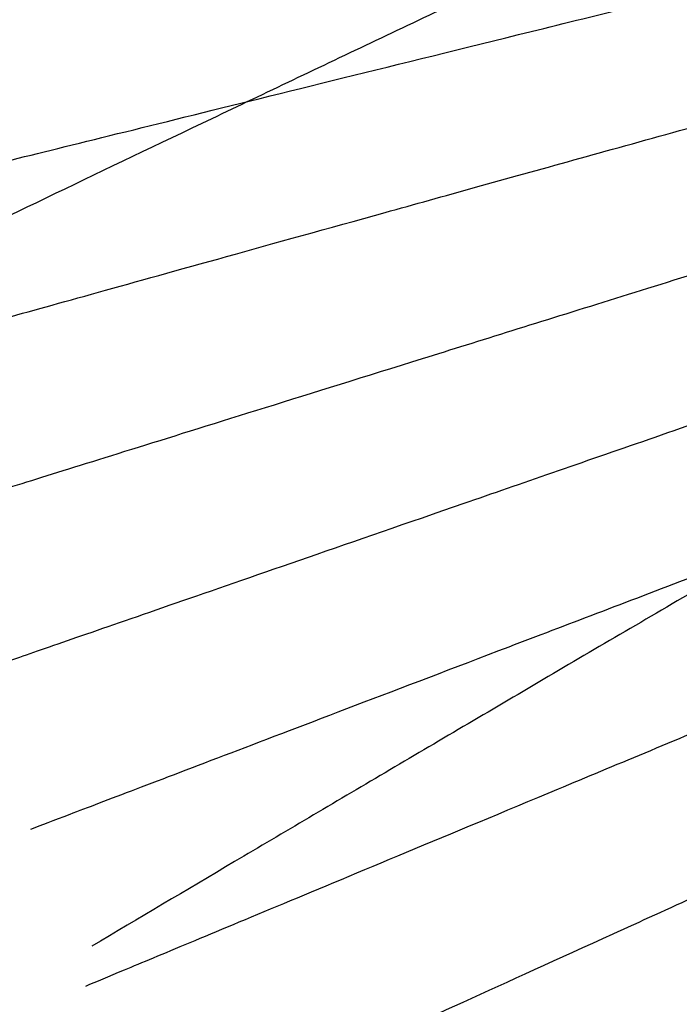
# Model space of a CAD drawing. Header units: millimetres. Extents: x 1305 to 3098, y -356 to 571.
# Tile 28 of 256: x 1337 to 1357, y -113 to -84. Entities that reach past the tile are written whole.
import ezdxf

# ---------------------------------------------------------------- set-up
doc = ezdxf.new("R2010")
doc.units = ezdxf.units.MM
doc.layers.add('Calque 02', color=7, linetype='Continuous', true_color=0x000000)

msp = doc.modelspace()

# ---------------------------------------------------------------- linework, layer by layer
at = {"layer": 'Calque 02'}
for points in [[(1506.713, -10.839, 414.721), (1385.001, -66.254, 414.721), (1332.793, -91.441, 382.802)], [(1508.197, -14.157, 414.721), (1389.642, -81.553, 414.721), (1338.9, -111.697, 382.644)], [(1509.94, -17.327, 414.721), (1396.014, -96.227, 414.721), (1347.275, -131.04, 382.528)]]:
    msp.add_open_spline(points, degree=2, dxfattribs=at)
for points, weights in [([(1330.886, -84.573, 165.547), (1340.274, -82.541, 64.627), (1447.988, -59.23, 64.627)], [1, 0.737277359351, 1]), ([(1331.827, -89.166, 165.547), (1341.159, -86.86, 64.627), (1448.229, -60.406, 64.627)], [1, 0.737277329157, 1]), ([(1332.884, -93.729, 165.547), (1342.153, -91.151, 64.627), (1448.5, -61.575, 64.627)], [1, 0.737277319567, 1]), ([(1334.147, -98.586, 165.547), (1343.34, -95.719, 64.627), (1448.823, -62.819, 64.627)], [1, 0.737277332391, 1]), ([(1335.54, -103.401, 165.547), (1344.651, -100.247, 64.627), (1449.18, -64.052, 64.627)], [1, 0.737277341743, 1]), ([(1337.064, -108.169, 165.547), (1346.084, -104.73, 64.627), (1449.571, -65.274, 64.627)], [1, 0.73727734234, 1]), ([(1338.719, -112.894, 165.547), (1347.64, -109.173, 64.627), (1449.995, -66.484, 64.627)], [1, 0.737277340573, 1]), ([(1340.561, -117.71, 165.547), (1349.371, -113.702, 64.627), (1450.466, -67.716, 64.627)], [1, 0.737277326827, 1]), ([(1342.53, -122.45, 165.547), (1351.223, -118.16, 64.627), (1450.971, -68.932, 64.627)], [1, 0.737277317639, 1]), ([(1344.619, -127.101, 165.547), (1353.188, -122.533, 64.627), (1451.507, -70.125, 64.627)], [1, 0.737277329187, 1]), ([(1346.843, -131.693, 165.547), (1355.28, -126.852, 64.627), (1452.076, -71.301, 64.627)], [1, 0.737277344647, 1]), ([(1349.191, -136.206, 165.547), (1357.487, -131.096, 64.627), (1452.677, -72.456, 64.627)], [1, 0.737277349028, 1]), ([(1351.664, -140.644, 165.547), (1359.813, -135.268, 64.627), (1453.31, -73.592, 64.627)], [1, 0.737277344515, 1]), ([(1354.337, -145.125, 165.547), (1362.326, -139.482, 64.627), (1453.994, -74.738, 64.627)], [1, 0.73727732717, 1])]:
    msp.add_rational_spline(points, weights, degree=2, dxfattribs=at)

doc.saveas('drawing.dxf')
